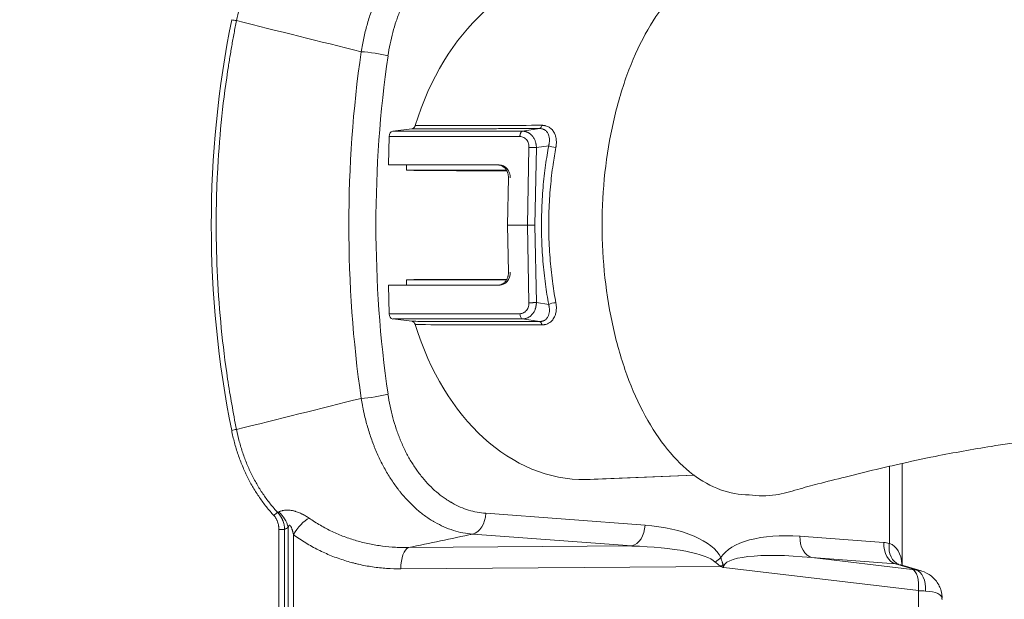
# Model space of a CAD drawing. Header units: millimetres. Extents: x -8 to 594, y 0 to 420.
# Tile 134 of 249: x 201.34 to 212.75, y 314.81 to 321.53. Entities that reach past the tile are written whole.
import ezdxf

# ---------------------------------------------------------------- set-up
doc = ezdxf.new("R2010")
doc.units = ezdxf.units.MM
doc.layers.add('1', color=7, linetype='Continuous', true_color=0xffffff)
doc.styles.add('Calibri', font='txt')
doc.dimstyles.get("Standard").update_dxf_attribs({"dimtxt": 0.18, "dimasz": 0.18, "dimexe": 0.18, "dimexo": 0.0625, "dimgap": 0.09, "dimtad": 0, "dimtih": 1, "dimtoh": 1, "dimdec": 4, "dimzin": 0, "dimdsep": 46, "dimtxsty": 'Standard', "dimcen": 0.09, "dimadec": 0, "dimazin": 0, "dimtfac": 1, "dimtdec": 4, "dimtofl": 0, "dimtmove": 0, "dimatfit": 3, "dimfxl": 0, "dimtolj": 1, "dimtzin": 0, "dimarcsym": 0})

# ---------------------------------------------------------------- blocks, each defined once
blk = doc.blocks.new('_U2')
at = {"layer": '1', "color": 18, "lineweight": 13}
for p, q in [((147.37, 320.701), (147.37, 378.38)), ((281.821, 328.547), (281.821, 378.38)), ((147.37, 376.38), (189.299, 376.38)), ((281.821, 376.38), (239.891, 376.38))]:
    blk.add_line(p, q, dxfattribs=at)
at = {"layer": '1', "color": 18}
for points in [[(147.37, 376.38), (150.87, 377.318), (150.87, 375.442)], [(281.821, 376.38), (278.321, 375.442), (278.321, 377.318)]]:
    blk.add_solid(points, dxfattribs=at)
at = {"layer": '1', "color": 18, "linetype": 'Continuous', "lineweight": 13, "char_height": 3.5, "attachment_point": 7, "line_spacing_factor": 1.399613, "style": 'Calibri'}
for s, insert in [('\\fCalibri|b0|i0;\\W1.0000;2.7', (190.985, 373.383)), ('\\fCalibri|b0|i0;\\W1.0000;LIFT POINT SPAN', (201.135, 373.383))]:
    blk.add_mtext(s, dxfattribs=dict(at, insert=insert))

msp = doc.modelspace()

# ---------------------------------------------------------------- linework, layer by layer
at = {"layer": '1', "color": 155, "linetype": 'Continuous', "lineweight": 18}
for p, q in [((205.617, 319.845), (205.625, 320.174)), ((205.667, 320.236), (205.889, 320.262)), ((205.642, 319.844), (205.617, 319.845)), ((205.617, 319.845), (206.883, 319.845)), ((205.643, 319.844), (206.889, 319.844)), ((205.827, 319.783), (205.827, 319.844)), ((205.827, 319.783), (205.912, 319.779)), ((205.827, 319.783), (206.984, 319.783)), ((207.009, 319.694), (206.999, 319.148)), ((206.999, 319.148), (207.009, 318.602)), ((206.999, 319.148), (207.228, 319.148)), ((207.314, 319.148), (207.228, 319.148)), ((205.642, 318.451), (205.617, 318.45)), ((205.617, 318.45), (206.883, 318.45)), ((205.625, 318.121), (205.617, 318.45)), ((206.892, 318.451), (205.643, 318.451)), ((205.827, 318.513), (205.912, 318.517)), ((205.827, 318.513), (206.985, 318.513)), ((205.827, 318.451), (205.827, 318.513)), ((205.667, 318.06), (205.889, 318.033)), ((211.569, 315.209), (211.569, 316.386)), ((207.955, 316.2), (209.164, 316.25)), ((211.789, 315.144), (211.544, 315.216))]:
    msp.add_line(p, q, dxfattribs=at)
at = {"layer": '1', "color": 155, "linetype": 'Continuous', "lineweight": 13}
for p, q in [((205.625, 320.174), (207.141, 320.174)), ((205.667, 320.236), (207.172, 320.236)), ((207.172, 320.236), (207.369, 320.266)), ((207.246, 320.047), (207.228, 319.148)), ((207.332, 320.045), (207.475, 320.067)), ((207.332, 320.045), (207.314, 319.148)), ((206.889, 319.844), (205.642, 319.844)), ((207.228, 319.148), (207.246, 318.248)), ((207.314, 319.148), (207.332, 318.251)), ((205.642, 318.451), (206.892, 318.451)), ((207.475, 318.229), (207.332, 318.251)), ((207.141, 318.121), (205.625, 318.121)), ((207.172, 318.06), (205.667, 318.06)), ((207.369, 318.03), (207.172, 318.06)), ((211.422, 315.46), (211.422, 316.353)), ((207.906, 316.199), (209.163, 316.251)), ((206.746, 315.809), (208.591, 315.672)), ((204.415, 315.622), (204.348, 315.622)), ((204.348, 310.309), (204.348, 315.622)), ((204.415, 315.622), (204.415, 310.309)), ((204.457, 310.306), (204.457, 315.647)), ((204.517, 315.562), (204.517, 310.306)), ((208.439, 315.431), (206.594, 315.568)), ((210.386, 315.543), (211.356, 315.471)), ((205.851, 315.413), (208.439, 315.431)), ((211.493, 315.225), (210.523, 315.297)), ((210.523, 315.297), (211.687, 315.16)), ((209.479, 315.193), (205.761, 315.167)), ((211.759, 314.914), (209.503, 315.18)), ((211.729, 315.155), (211.493, 315.225)), ((211.759, 310.168), (211.759, 314.914))]:
    msp.add_line(p, q, dxfattribs=at)
at = {"layer": '1', "color": 155, "linetype": 'Continuous', "lineweight": 18}
for centre, major_axis, ratio, start_param, end_param in [((207.89, 319.148), (0, -2.949), 0.722924, 3.13417, 4.310697), ((205.671, 320.172), (0, -0.0635), 0.725707, 3.228859, 4.677482), ((207.527, 320.067), (-0.0624, 0.0117), 0.254331, 0.634877, 2.137583), ((207.527, 318.229), (-0.0624, -0.0117), 0.254332, 4.145603, 5.64831), ((205.671, 318.123), (0, -0.0635), 0.725707, 4.747296, 6.195919), ((207.89, 319.148), (0, -2.949), 0.722924, 5.114081, 6.290608), ((207.89, 319.148), (0, -2.949), 0.722924, 0.007423, 0.03014), ((211.535, 314.697), (0.36, 0.387), 0.691352, 0.330529, 0.485091), ((211.535, 314.697), (0.498, 0.131), 0.336395, 6.194816, 7.103012)]:
    msp.add_ellipse(centre, major_axis=major_axis, ratio=ratio, start_param=start_param, end_param=end_param, dxfattribs=at)
at = {"layer": '1', "color": 155, "linetype": 'Continuous', "lineweight": 13}
for centre, major_axis, ratio, start_param, end_param in [((211.963, 319.148), (0, -10.092), 0.832191, 4.474418, 4.95036), ((203.829, 321.527), (0.049, -0.0099), 0.13724, 4.115302, 5.341852), ((212.255, 319.148), (0, -10.036), 0.707107, 4.511018, 4.91376), ((205.439, 321.107), (0.242, -0.035), 0.14143, 0.795604, 2.191868), ((212.398, 319.148), (0, 9.794), 0.707107, 1.369425, 1.772167), ((205.439, 317.189), (0.242, 0.035), 0.14143, 4.091318, 5.487581), ((203.829, 316.769), (0.049, 0.0099), 0.13724, 0.941333, 2.167883), ((204.319, 315.783), (-0.0367, -0.034), 0.429903, 3.910323, 5.146438), ((204.265, 315.647), (-0.129, 0.214), 0.714573, 4.306735, 5.165707), ((204.629, 315.562), (0.148, 0.202), 0.373025, 0.674149, 1.837842), ((206.573, 315.809), (0.018, 0.244), 0.706138, 3.368414, 4.764677), ((208.418, 315.672), (0.018, 0.244), 0.706138, 3.368414, 4.764677), ((208.391, 315.183), (1.103, 0.012), 0.448705, 0.206432, 1.383997), ((210.552, 315.022), (1.111, -0.197), 0.440194, 1.797396, 2.977228), ((210.563, 315.543), (0.018, 0.249), 0.706138, 1.623085, 3.019348), ((205.873, 315.167), (0.002, -0.25), 0.446189, 3.320471, 4.709235), ((208.218, 315.183), (1.212, 0.01), 0.206189, 0.208342, 1.385907), ((211.533, 315.471), (0.018, 0.249), 0.706138, 1.623085, 3.019348), ((211.309, 314.712), (0.037, 0.76), 0.711953, 6.142656, 6.265469), ((211.599, 315.46), (0.061, 0.243), 0.696287, 1.743329, 3.116788), ((211.069, 314.836), (0.391, 0.606), 0.515171, 5.675725, 6.394437), ((209.297, 315.296), (0.221, 0.106), 0.396979, 5.021031, 5.403696), ((210.728, 315.022), (1.226, -0.17), 0.201105, 1.766705, 3.188631), ((209.369, 315.193), (0.161, 0.185), 0.351678, 5.010126, 5.137329), ((211.486, 314.712), (0.009, -0.514), 0.648596, 2.971451, 3.094264), ((211.575, 315.197), (0.25, -0.041), 0.085536, 5.188854, 5.388927), ((211.647, 314.914), (0.029, 0.248), 0.443725, 4.764762, 6.186688), ((211.689, 314.909), (0.023, 0.249), 0.613496, 4.769632, 6.17363), ((211.535, 314.951), (0.5, -0.041), 0.043611, 5.178439, 5.378511)]:
    msp.add_ellipse(centre, major_axis=major_axis, ratio=ratio, start_param=start_param, end_param=end_param, dxfattribs=at)
for points, knots in [([(205.302, 321.155), (205.31, 321.208), (205.32, 321.261), (205.343, 321.364), (205.368, 321.466), (205.399, 321.565), (205.433, 321.662), (205.451, 321.71), (205.474, 321.763), (205.476, 321.769), (205.481, 321.78), (205.489, 321.798), (205.507, 321.838), (205.523, 321.872), (205.556, 321.938), (205.603, 322.023), (205.654, 322.103), (205.708, 322.18), (205.736, 322.217), (205.768, 322.257), (205.772, 322.261), (205.779, 322.27), (205.783, 322.274), (205.794, 322.287), (205.816, 322.313), (205.839, 322.337), (205.886, 322.385), (205.917, 322.415), (205.982, 322.471), (206.015, 322.497), (206.082, 322.545), (206.117, 322.567), (206.161, 322.593), (206.17, 322.598), (206.183, 322.605), (206.188, 322.607), (206.197, 322.612), (206.219, 322.623), (206.241, 322.634), (206.296, 322.658), (206.369, 322.686), (206.443, 322.705), (206.49, 322.714), (206.499, 322.716), (206.518, 322.719), (206.528, 322.721), (206.556, 322.725), (206.575, 322.727), (206.594, 322.728)], [0, 0, 0, 0, 0.0625, 0.0625, 0.125, 0.1875, 0.1875, 0.25, 0.25, 0.257813, 0.257813, 0.265625, 0.28125, 0.3125, 0.3125, 0.375, 0.4375, 0.4375, 0.5, 0.5, 0.507813, 0.507813, 0.515625, 0.515625, 0.53125, 0.5625, 0.5625, 0.625, 0.625, 0.6875, 0.6875, 0.75, 0.75, 0.765625, 0.765625, 0.773438, 0.773438, 0.78125, 0.8125, 0.8125, 0.875, 0.9375, 0.9375, 0.953125, 0.953125, 0.96875, 0.96875, 1, 1, 1, 1]), ([(204.335, 322.478), (204.306, 322.446), (204.249, 322.38), (204.197, 322.31), (204.147, 322.237), (204.123, 322.2), (204.089, 322.142), (204.078, 322.122), (204.064, 322.097), (204.061, 322.092), (204.056, 322.082), (204.048, 322.067), (204.035, 322.041), (204.023, 322.016), (204.015, 322), (204.011, 321.99), (204.008, 321.985), (203.996, 321.958), (203.987, 321.937), (203.961, 321.874), (203.944, 321.83), (203.915, 321.743), (203.901, 321.698), (203.877, 321.608), (203.866, 321.562), (203.857, 321.516)], [0, 0, 0, 0, 0.125, 0.25, 0.25, 0.375, 0.375, 0.4375, 0.4375, 0.453125, 0.453125, 0.46875, 0.5, 0.53125, 0.546875, 0.546875, 0.5625, 0.5625, 0.625, 0.625, 0.75, 0.75, 0.875, 0.875, 1, 1, 1, 1]), ([(206.746, 322.487), (206.712, 322.485), (206.679, 322.48), (206.612, 322.468), (206.579, 322.459), (206.514, 322.439), (206.481, 322.427), (206.433, 322.406), (206.417, 322.399), (206.397, 322.389), (206.393, 322.387), (206.385, 322.383), (206.381, 322.381), (206.369, 322.374), (206.361, 322.37), (206.322, 322.348), (206.292, 322.329), (206.232, 322.286), (206.203, 322.264), (206.145, 322.215), (206.118, 322.188), (206.077, 322.147), (206.063, 322.132), (206.044, 322.11), (206.037, 322.102), (206.027, 322.091), (206.024, 322.087), (206.018, 322.079), (205.989, 322.045), (205.961, 322.008), (205.914, 321.941), (205.869, 321.87), (205.829, 321.795), (205.8, 321.737), (205.791, 321.717), (205.777, 321.687), (205.77, 321.672), (205.764, 321.657), (205.759, 321.647), (205.757, 321.641), (205.738, 321.595), (205.722, 321.553), (205.693, 321.467), (205.667, 321.381), (205.646, 321.291), (205.627, 321.2), (205.619, 321.154), (205.612, 321.107)], [0, 0, 0, 0, 0.0625, 0.0625, 0.125, 0.125, 0.1875, 0.1875, 0.21875, 0.21875, 0.226563, 0.226563, 0.234375, 0.234375, 0.25, 0.25, 0.3125, 0.3125, 0.375, 0.375, 0.4375, 0.4375, 0.46875, 0.46875, 0.484375, 0.484375, 0.492188, 0.492188, 0.5, 0.5625, 0.5625, 0.625, 0.6875, 0.6875, 0.71875, 0.71875, 0.734375, 0.742188, 0.742188, 0.75, 0.75, 0.8125, 0.8125, 0.875, 0.9375, 0.9375, 1, 1, 1, 1]), ([(203.857, 321.516), (203.847, 321.467), (203.838, 321.418), (203.819, 321.321), (203.802, 321.223), (203.785, 321.125), (203.773, 321.052), (203.765, 321.003), (203.758, 320.953), (203.724, 320.732), (203.675, 320.338), (203.646, 319.94), (203.631, 319.641), (203.627, 319.541), (203.625, 319.429), (203.624, 319.417), (203.624, 319.392), (203.623, 319.354), (203.622, 319.267), (203.621, 319.192), (203.621, 318.943), (203.627, 318.744), (203.646, 318.348), (203.676, 317.953), (203.725, 317.56), (203.784, 317.169), (203.818, 316.974), (203.857, 316.78)], [0, 0, 0, 0, 0.03125, 0.03125, 0.0625, 0.09375, 0.09375, 0.109375, 0.125, 0.125, 0.25, 0.375, 0.375, 0.4375, 0.4375, 0.445312, 0.445312, 0.453125, 0.46875, 0.5, 0.5, 0.625, 0.625, 0.75, 0.875, 0.875, 1, 1, 1, 1]), ([(207.396, 320.304), (207.234, 320.303), (206.905, 320.303), (206.416, 320.302), (206.089, 320.301), (205.928, 320.301)], [0, 0, 0, 0, 0.331528, 0.671633, 1, 1, 1, 1]), ([(207.396, 320.304), (207.395, 320.298), (207.393, 320.293), (207.39, 320.284), (207.387, 320.28), (207.382, 320.273), (207.38, 320.271), (207.374, 320.267), (207.372, 320.266), (207.369, 320.266)], [0, 0, 0, 0, 0.25, 0.25, 0.5, 0.5, 0.75, 0.75, 1, 1, 1, 1]), ([(207.558, 320.047), (207.558, 320.05), (207.559, 320.054), (207.56, 320.061), (207.561, 320.068), (207.562, 320.074), (207.562, 320.079), (207.563, 320.09), (207.564, 320.105), (207.563, 320.137), (207.557, 320.174), (207.54, 320.217), (207.516, 320.253), (207.487, 320.278), (207.462, 320.291), (207.444, 320.297), (207.43, 320.3), (207.419, 320.302), (207.408, 320.303), (207.4, 320.304), (207.396, 320.304)], [0, 0, 0, 0, 0.019171, 0.037053, 0.053646, 0.068953, 0.082972, 0.095703, 0.149562, 0.205338, 0.344744, 0.45677, 0.604426, 0.734159, 0.802851, 0.868658, 0.901291, 0.934068, 0.966978, 1, 1, 1, 1]), ([(207.172, 320.236), (207.174, 320.236), (207.178, 320.235), (207.184, 320.235), (207.19, 320.234), (207.196, 320.233), (207.202, 320.232), (207.208, 320.231), (207.213, 320.229), (207.219, 320.227), (207.225, 320.225), (207.23, 320.222), (207.236, 320.22), (207.241, 320.217), (207.247, 320.213), (207.252, 320.21), (207.257, 320.206), (207.262, 320.202), (207.267, 320.198), (207.271, 320.194), (207.276, 320.19), (207.28, 320.185), (207.287, 320.177), (207.295, 320.167), (207.305, 320.152), (207.313, 320.136), (207.319, 320.121), (207.323, 320.107), (207.326, 320.096), (207.329, 320.084), (207.33, 320.071), (207.332, 320.058), (207.332, 320.049), (207.332, 320.045)], [0, 0, 0, 0, 0.023792, 0.047578, 0.071358, 0.095133, 0.118902, 0.142667, 0.166427, 0.190182, 0.213933, 0.237681, 0.261424, 0.285164, 0.308901, 0.332635, 0.356366, 0.380094, 0.403821, 0.427545, 0.451268, 0.474989, 0.498709, 0.559219, 0.621092, 0.684331, 0.748939, 0.787487, 0.827352, 0.868536, 0.911038, 0.954859, 1, 1, 1, 1]), ([(207.475, 320.067), (207.476, 320.07), (207.477, 320.076), (207.479, 320.086), (207.481, 320.098), (207.483, 320.112), (207.484, 320.136), (207.482, 320.164), (207.473, 320.198), (207.457, 320.226), (207.438, 320.245), (207.421, 320.254), (207.409, 320.259), (207.397, 320.263), (207.383, 320.265), (207.374, 320.265), (207.369, 320.266)], [0, 0, 0, 0, 0.033034, 0.066082, 0.099144, 0.157433, 0.212507, 0.352635, 0.469395, 0.613994, 0.743841, 0.796093, 0.84765, 0.898694, 0.949413, 1, 1, 1, 1]), ([(207.332, 320.045), (207.327, 320.045), (207.321, 320.046), (207.308, 320.046), (207.3, 320.046), (207.285, 320.047), (207.277, 320.047), (207.261, 320.047), (207.253, 320.047), (207.246, 320.047)], [0, 0, 0, 0, 0.25, 0.25, 0.5, 0.5, 0.75, 0.75, 1, 1, 1, 1]), ([(207.558, 318.249), (207.544, 318.32), (207.518, 318.481), (207.49, 318.738), (207.474, 319.021), (207.475, 319.308), (207.492, 319.586), (207.521, 319.832), (207.546, 319.982), (207.558, 320.047)], [0, 0, 0, 0, 0.124065, 0.27286, 0.429897, 0.588935, 0.743694, 0.887948, 1, 1, 1, 1]), ([(207.332, 318.251), (207.332, 318.248), (207.332, 318.244), (207.332, 318.237), (207.331, 318.231), (207.33, 318.224), (207.329, 318.218), (207.328, 318.212), (207.327, 318.206), (207.326, 318.2), (207.325, 318.194), (207.323, 318.188), (207.321, 318.183), (207.318, 318.173), (207.313, 318.16), (207.305, 318.144), (207.295, 318.129), (207.286, 318.117), (207.277, 318.106), (207.268, 318.098), (207.258, 318.09), (207.249, 318.083), (207.238, 318.077), (207.228, 318.072), (207.217, 318.068), (207.206, 318.064), (207.195, 318.062), (207.184, 318.06), (207.176, 318.06), (207.172, 318.06)], [0, 0, 0, 0, 0.022738, 0.045147, 0.067226, 0.088975, 0.110394, 0.131484, 0.152245, 0.172676, 0.192777, 0.212549, 0.231992, 0.251106, 0.31571, 0.37895, 0.440827, 0.501346, 0.546625, 0.591908, 0.6372, 0.6825, 0.727811, 0.773134, 0.818472, 0.863826, 0.909197, 0.954588, 1, 1, 1, 1]), ([(207.369, 318.03), (207.372, 318.03), (207.377, 318.03), (207.385, 318.031), (207.392, 318.032), (207.399, 318.034), (207.406, 318.036), (207.413, 318.038), (207.42, 318.041), (207.426, 318.044), (207.439, 318.052), (207.457, 318.069), (207.473, 318.098), (207.482, 318.131), (207.484, 318.159), (207.483, 318.183), (207.481, 318.199), (207.478, 318.214), (207.476, 318.224), (207.475, 318.229)], [0, 0, 0, 0, 0.028104, 0.056224, 0.084391, 0.112639, 0.141, 0.169508, 0.198193, 0.227087, 0.256221, 0.386051, 0.530649, 0.647392, 0.787518, 0.838515, 0.900872, 0.95043, 1, 1, 1, 1]), ([(207.396, 317.992), (207.398, 317.992), (207.403, 317.992), (207.409, 317.992), (207.416, 317.993), (207.422, 317.994), (207.428, 317.995), (207.435, 317.996), (207.446, 317.999), (207.462, 318.005), (207.487, 318.018), (207.516, 318.042), (207.54, 318.079), (207.557, 318.122), (207.563, 318.159), (207.564, 318.19), (207.563, 318.208), (207.562, 318.222), (207.56, 318.235), (207.559, 318.244), (207.558, 318.249)], [0, 0, 0, 0, 0.018882, 0.037732, 0.056545, 0.075316, 0.094042, 0.112721, 0.131354, 0.197155, 0.265852, 0.395579, 0.54324, 0.655258, 0.79467, 0.850448, 0.904304, 0.931059, 0.962957, 1, 1, 1, 1]), ([(207.172, 318.06), (207.168, 318.061), (207.164, 318.063), (207.157, 318.07), (207.153, 318.074), (207.148, 318.085), (207.146, 318.092), (207.142, 318.106), (207.142, 318.114), (207.141, 318.121)], [0, 0, 0, 0, 0.25, 0.25, 0.5, 0.5, 0.75, 0.75, 1, 1, 1, 1]), ([(205.928, 317.995), (206.089, 317.994), (206.416, 317.994), (206.905, 317.993), (207.234, 317.992), (207.396, 317.992)], [0, 0, 0, 0, 0.328367, 0.668472, 1, 1, 1, 1]), ([(206.594, 315.568), (206.556, 315.571), (206.518, 315.576), (206.444, 315.59), (206.37, 315.609), (206.297, 315.637), (206.225, 315.669), (206.19, 315.687), (206.15, 315.709), (206.146, 315.712), (206.137, 315.717), (206.123, 315.725), (206.093, 315.744), (206.067, 315.761), (206.016, 315.797), (205.95, 315.849), (205.887, 315.909), (205.826, 315.972), (205.796, 316.006), (205.763, 316.045), (205.759, 316.05), (205.752, 316.059), (205.749, 316.063), (205.738, 316.077), (205.716, 316.105), (205.696, 316.133), (205.656, 316.191), (205.63, 316.23), (205.581, 316.313), (205.557, 316.356), (205.513, 316.444), (205.492, 316.489), (205.467, 316.547), (205.463, 316.559), (205.455, 316.577), (205.453, 316.583), (205.448, 316.595), (205.437, 316.625), (205.426, 316.655), (205.4, 316.728), (205.369, 316.828), (205.343, 316.93), (205.329, 316.995), (205.326, 317.008), (205.321, 317.035), (205.318, 317.048), (205.311, 317.087), (205.306, 317.114), (205.302, 317.141)], [0, 0, 0, 0, 0.0625, 0.0625, 0.125, 0.1875, 0.1875, 0.25, 0.25, 0.257812, 0.257812, 0.265625, 0.28125, 0.3125, 0.3125, 0.375, 0.4375, 0.4375, 0.5, 0.5, 0.507812, 0.507812, 0.515625, 0.515625, 0.53125, 0.5625, 0.5625, 0.625, 0.625, 0.6875, 0.6875, 0.75, 0.75, 0.765625, 0.765625, 0.773437, 0.773437, 0.78125, 0.8125, 0.8125, 0.875, 0.9375, 0.9375, 0.953125, 0.953125, 0.96875, 0.96875, 1, 1, 1, 1]), ([(205.612, 317.189), (205.619, 317.142), (205.627, 317.096), (205.646, 317.005), (205.657, 316.96), (205.68, 316.871), (205.694, 316.828), (205.715, 316.763), (205.723, 316.742), (205.733, 316.716), (205.735, 316.71), (205.739, 316.7), (205.741, 316.695), (205.747, 316.679), (205.751, 316.669), (205.773, 316.617), (205.791, 316.577), (205.829, 316.5), (205.849, 316.462), (205.892, 316.39), (205.915, 316.355), (205.95, 316.304), (205.962, 316.287), (205.98, 316.263), (205.987, 316.255), (205.996, 316.243), (205.999, 316.239), (206.006, 316.231), (206.009, 316.227), (206.038, 316.192), (206.064, 316.162), (206.118, 316.107), (206.174, 316.055), (206.232, 316.009), (206.277, 315.977), (206.292, 315.967), (206.316, 315.953), (206.327, 315.945), (206.339, 315.939), (206.347, 315.934), (206.351, 315.932), (206.386, 315.912), (206.418, 315.896), (206.482, 315.868), (206.514, 315.856), (206.579, 315.836), (206.612, 315.828), (206.679, 315.815), (206.712, 315.811), (206.746, 315.809)], [0, 0, 0, 0, 0.0625, 0.0625, 0.125, 0.125, 0.1875, 0.1875, 0.21875, 0.21875, 0.226563, 0.226563, 0.234375, 0.234375, 0.25, 0.25, 0.3125, 0.3125, 0.375, 0.375, 0.4375, 0.4375, 0.46875, 0.46875, 0.484375, 0.484375, 0.492188, 0.492188, 0.5, 0.5, 0.5625, 0.5625, 0.625, 0.6875, 0.6875, 0.71875, 0.71875, 0.734375, 0.742187, 0.742187, 0.75, 0.75, 0.8125, 0.8125, 0.875, 0.875, 0.9375, 0.9375, 1, 1, 1, 1]), ([(204.29, 315.783), (204.26, 315.815), (204.231, 315.849), (204.176, 315.919), (204.122, 315.991), (204.074, 316.067), (204.027, 316.146), (204.005, 316.187), (203.979, 316.239), (203.971, 316.255), (203.964, 316.271), (203.959, 316.282), (203.956, 316.287), (203.944, 316.314), (203.935, 316.336), (203.908, 316.401), (203.891, 316.445), (203.86, 316.535), (203.846, 316.581), (203.821, 316.674), (203.81, 316.721), (203.801, 316.769)], [0, 0, 0, 0, 0.125, 0.125, 0.25, 0.375, 0.375, 0.5, 0.5, 0.53125, 0.546875, 0.546875, 0.5625, 0.5625, 0.625, 0.625, 0.75, 0.75, 0.875, 0.875, 1, 1, 1, 1]), ([(203.857, 316.78), (203.866, 316.734), (203.877, 316.688), (203.901, 316.597), (203.915, 316.553), (203.944, 316.465), (203.961, 316.422), (203.987, 316.358), (203.996, 316.337), (204.008, 316.311), (204.011, 316.306), (204.015, 316.295), (204.023, 316.28), (204.035, 316.254), (204.048, 316.229), (204.056, 316.214), (204.061, 316.204), (204.064, 316.199), (204.078, 316.174), (204.089, 316.154), (204.123, 316.096), (204.147, 316.058), (204.197, 315.986), (204.249, 315.915), (204.306, 315.85), (204.335, 315.818)], [0, 0, 0, 0, 0.125, 0.125, 0.25, 0.25, 0.375, 0.375, 0.4375, 0.4375, 0.453125, 0.453125, 0.46875, 0.5, 0.53125, 0.546875, 0.546875, 0.5625, 0.5625, 0.625, 0.625, 0.75, 0.75, 0.875, 1, 1, 1, 1]), ([(204.347, 315.824), (204.352, 315.827), (204.357, 315.83), (204.369, 315.835), (204.375, 315.837), (204.385, 315.839), (204.39, 315.841), (204.395, 315.842), (204.398, 315.843), (204.4, 315.843), (204.408, 315.845), (204.422, 315.846), (204.437, 315.847), (204.449, 315.847), (204.454, 315.847), (204.46, 315.847), (204.464, 315.846), (204.466, 315.846), (204.476, 315.845), (204.484, 315.844), (204.5, 315.842), (204.508, 315.84), (204.52, 315.837), (204.524, 315.836), (204.53, 315.835), (204.532, 315.834), (204.537, 315.833), (204.539, 315.832), (204.549, 315.829), (204.557, 315.826), (204.573, 315.821), (204.581, 315.818), (204.596, 315.811), (204.604, 315.807), (204.614, 315.803), (204.616, 315.802), (204.619, 315.8), (204.625, 315.797), (204.631, 315.794), (204.642, 315.788), (204.649, 315.784), (204.663, 315.776), (204.677, 315.767), (204.691, 315.758), (204.698, 315.754)], [0, 0, 0, 0, 0.0625, 0.0625, 0.125, 0.125, 0.15625, 0.171875, 0.171875, 0.1875, 0.1875, 0.25, 0.3125, 0.3125, 0.34375, 0.359375, 0.359375, 0.375, 0.375, 0.4375, 0.4375, 0.5, 0.5, 0.53125, 0.53125, 0.546875, 0.546875, 0.5625, 0.5625, 0.625, 0.625, 0.6875, 0.6875, 0.75, 0.75, 0.765625, 0.765625, 0.78125, 0.8125, 0.8125, 0.875, 0.875, 0.9375, 1, 1, 1, 1]), ([(204.348, 315.622), (204.348, 315.63), (204.347, 315.637), (204.347, 315.649), (204.346, 315.654), (204.345, 315.66), (204.345, 315.664), (204.344, 315.665), (204.343, 315.675), (204.34, 315.689), (204.336, 315.703), (204.332, 315.714), (204.331, 315.717), (204.329, 315.722), (204.328, 315.724), (204.326, 315.727), (204.326, 315.729), (204.322, 315.737), (204.315, 315.75), (204.308, 315.761), (204.299, 315.772), (204.295, 315.778), (204.29, 315.783)], [0, 0, 0, 0, 0.125, 0.125, 0.1875, 0.21875, 0.21875, 0.25, 0.25, 0.375, 0.5, 0.5, 0.5625, 0.5625, 0.59375, 0.59375, 0.625, 0.625, 0.75, 0.875, 0.875, 1, 1, 1, 1]), ([(204.335, 315.818), (204.341, 315.812), (204.347, 315.805), (204.358, 315.792), (204.368, 315.778), (204.376, 315.762), (204.382, 315.752), (204.383, 315.75), (204.385, 315.746), (204.387, 315.74), (204.39, 315.734), (204.395, 315.721), (204.401, 315.704), (204.406, 315.687), (204.408, 315.675), (204.409, 315.673), (204.41, 315.668), (204.411, 315.662), (204.412, 315.655), (204.414, 315.641), (204.414, 315.632), (204.415, 315.622)], [0, 0, 0, 0, 0.125, 0.125, 0.25, 0.375, 0.375, 0.40625, 0.40625, 0.4375, 0.5, 0.5, 0.625, 0.75, 0.75, 0.78125, 0.78125, 0.8125, 0.875, 0.875, 1, 1, 1, 1]), ([(204.698, 315.754), (204.74, 315.724), (204.784, 315.696), (204.873, 315.644), (204.918, 315.621), (205.01, 315.577), (205.057, 315.557), (205.152, 315.522), (205.2, 315.506), (205.273, 315.484), (205.298, 315.478), (205.347, 315.465), (205.372, 315.46), (205.447, 315.444), (205.497, 315.436), (205.598, 315.423), (205.648, 315.418), (205.711, 315.415), (205.724, 315.414), (205.75, 315.413), (205.762, 315.413), (205.8, 315.412), (205.826, 315.412), (205.851, 315.413)], [0, 0, 0, 0, 0.125, 0.125, 0.25, 0.25, 0.375, 0.375, 0.5, 0.5, 0.5625, 0.5625, 0.625, 0.625, 0.75, 0.75, 0.875, 0.875, 0.90625, 0.90625, 0.9375, 0.9375, 1, 1, 1, 1]), ([(204.517, 315.562), (204.516, 315.568), (204.515, 315.574), (204.511, 315.586), (204.51, 315.593), (204.507, 315.602), (204.506, 315.605), (204.505, 315.611), (204.504, 315.614), (204.502, 315.62), (204.501, 315.623), (204.499, 315.629), (204.498, 315.632), (204.495, 315.638), (204.494, 315.641), (204.492, 315.647), (204.49, 315.65), (204.488, 315.654), (204.487, 315.656), (204.486, 315.658), (204.485, 315.66), (204.483, 315.662), (204.482, 315.664), (204.481, 315.666), (204.48, 315.666), (204.479, 315.667), (204.479, 315.668), (204.477, 315.669), (204.477, 315.669), (204.476, 315.67), (204.475, 315.67), (204.475, 315.67), (204.474, 315.67), (204.474, 315.671), (204.473, 315.671), (204.472, 315.671), (204.472, 315.671), (204.471, 315.671), (204.47, 315.671), (204.47, 315.67), (204.469, 315.67), (204.469, 315.67), (204.468, 315.67), (204.468, 315.669), (204.467, 315.669), (204.467, 315.668), (204.466, 315.667), (204.465, 315.667), (204.464, 315.666), (204.464, 315.665), (204.463, 315.663), (204.462, 315.662), (204.461, 315.659), (204.46, 315.658), (204.459, 315.653), (204.458, 315.65), (204.457, 315.647)], [0, 0, 0, 0, 0.125, 0.125, 0.25, 0.25, 0.3125, 0.3125, 0.375, 0.375, 0.4375, 0.4375, 0.5, 0.5, 0.5625, 0.5625, 0.625, 0.625, 0.65625, 0.65625, 0.6875, 0.6875, 0.71875, 0.71875, 0.734375, 0.734375, 0.75, 0.75, 0.765625, 0.765625, 0.773438, 0.773438, 0.78125, 0.78125, 0.789063, 0.789063, 0.796875, 0.804688, 0.804688, 0.8125, 0.8125, 0.820313, 0.820313, 0.828125, 0.828125, 0.84375, 0.84375, 0.859375, 0.859375, 0.875, 0.875, 0.90625, 0.90625, 0.9375, 0.9375, 1, 1, 1, 1]), ([(205.761, 315.167), (205.706, 315.166), (205.652, 315.168), (205.542, 315.175), (205.488, 315.181), (205.379, 315.197), (205.325, 315.207), (205.258, 315.222), (205.238, 315.227), (205.218, 315.232), (205.205, 315.236), (205.198, 315.237), (205.164, 315.246), (205.138, 315.254), (205.059, 315.279), (205.007, 315.297), (204.904, 315.339), (204.854, 315.361), (204.755, 315.411), (204.706, 315.438), (204.611, 315.496), (204.563, 315.528), (204.517, 315.562)], [0, 0, 0, 0, 0.125, 0.125, 0.25, 0.25, 0.375, 0.375, 0.40625, 0.421875, 0.421875, 0.4375, 0.4375, 0.5, 0.5, 0.625, 0.625, 0.75, 0.75, 0.875, 0.875, 1, 1, 1, 1]), ([(209.47, 315.296), (209.472, 315.29), (209.473, 315.283), (209.477, 315.27), (209.48, 315.263), (209.483, 315.254), (209.484, 315.25), (209.486, 315.244), (209.487, 315.241), (209.49, 315.234), (209.491, 315.231), (209.492, 315.226), (209.493, 315.224), (209.494, 315.221), (209.494, 315.219), (209.495, 315.217)], [0, 0, 0, 0, 0.25, 0.25, 0.5, 0.5, 0.625, 0.625, 0.75, 0.75, 0.875, 0.875, 0.9375, 0.9375, 1, 1, 1, 1]), ([(209.479, 315.193), (209.472, 315.196), (209.465, 315.2), (209.451, 315.207), (209.445, 315.211), (209.432, 315.22), (209.426, 315.225), (209.415, 315.235), (209.409, 315.24), (209.404, 315.245)], [0, 0, 0, 0, 0.25, 0.25, 0.5, 0.5, 0.75, 0.75, 1, 1, 1, 1]), ([(209.503, 315.18), (209.502, 315.18), (209.502, 315.18), (209.501, 315.18), (209.501, 315.181), (209.5, 315.181), (209.5, 315.181), (209.498, 315.181), (209.497, 315.182), (209.495, 315.182), (209.494, 315.183), (209.492, 315.184), (209.491, 315.184), (209.489, 315.185), (209.488, 315.186), (209.486, 315.187), (209.485, 315.188), (209.482, 315.19), (209.48, 315.191), (209.479, 315.193)], [0, 0, 0, 0, 0.03125, 0.03125, 0.0625, 0.0625, 0.125, 0.125, 0.25, 0.25, 0.375, 0.375, 0.5, 0.5, 0.625, 0.625, 0.75, 0.75, 1, 1, 1, 1]), ([(209.495, 315.217), (209.496, 315.214), (209.497, 315.211), (209.498, 315.207), (209.498, 315.205), (209.499, 315.202), (209.5, 315.201), (209.5, 315.198), (209.501, 315.196), (209.501, 315.193), (209.501, 315.191), (209.502, 315.188), (209.502, 315.187), (209.502, 315.184), (209.502, 315.183), (209.502, 315.182), (209.502, 315.182), (209.502, 315.181), (209.502, 315.181), (209.503, 315.18)], [0, 0, 0, 0, 0.25, 0.25, 0.375, 0.375, 0.5, 0.5, 0.625, 0.625, 0.75, 0.75, 0.875, 0.875, 0.9375, 0.9375, 0.96875, 0.96875, 1, 1, 1, 1])]:
    msp.add_open_spline(points, degree=3, knots=knots, dxfattribs=at)
at = {"layer": '1', "color": 155, "linetype": 'Continuous', "lineweight": 18}
for points, knots in [([(209.796, 316.023), (209.685, 316.023), (209.462, 316.063), (209.141, 316.242), (208.845, 316.533), (208.585, 316.924), (208.372, 317.4), (208.214, 317.944), (208.116, 318.534), (208.083, 319.148), (208.116, 319.761), (208.214, 320.351), (208.372, 320.895), (208.585, 321.372), (208.845, 321.763), (209.141, 322.054), (209.462, 322.233), (209.685, 322.273), (209.796, 322.273)], [0, 0, 0, 0, 0.0625, 0.125, 0.1875, 0.25, 0.3125, 0.375, 0.4375, 0.5, 0.5625, 0.625, 0.6875, 0.75, 0.8125, 0.875, 0.9375, 1, 1, 1, 1]), ([(205.889, 320.262), (205.891, 320.263), (205.895, 320.263), (205.899, 320.265), (205.902, 320.267), (205.903, 320.267), (205.905, 320.268), (205.905, 320.268), (205.906, 320.269), (205.907, 320.269), (205.909, 320.271), (205.911, 320.272), (205.914, 320.276), (205.916, 320.278), (205.918, 320.28), (205.918, 320.281), (205.919, 320.282), (205.92, 320.283), (205.921, 320.285), (205.923, 320.288), (205.924, 320.291), (205.926, 320.294), (205.926, 320.296), (205.927, 320.298), (205.927, 320.3), (205.928, 320.301)], [0, 0, 0, 0, 0.125, 0.25, 0.25, 0.3125, 0.3125, 0.34375, 0.34375, 0.375, 0.375, 0.5, 0.5, 0.625, 0.625, 0.65625, 0.65625, 0.6875, 0.75, 0.75, 0.875, 0.875, 0.9375, 0.9375, 1, 1, 1, 1]), ([(206.883, 319.845), (206.887, 319.845), (206.891, 319.845), (206.9, 319.844), (206.908, 319.843), (206.916, 319.84), (206.921, 319.838), (206.922, 319.838), (206.924, 319.837), (206.925, 319.837), (206.928, 319.836), (206.93, 319.835), (206.936, 319.832), (206.943, 319.828), (206.95, 319.823), (206.956, 319.819), (206.958, 319.816), (206.961, 319.814), (206.962, 319.813), (206.963, 319.812), (206.967, 319.808), (206.97, 319.805), (206.976, 319.798), (206.981, 319.79), (206.986, 319.782), (206.989, 319.777), (206.99, 319.776), (206.991, 319.774), (206.991, 319.773), (206.993, 319.77), (206.994, 319.768), (206.997, 319.761), (207, 319.752), (207.003, 319.743), (207.004, 319.736), (207.005, 319.733), (207.006, 319.73), (207.006, 319.727), (207.007, 319.72), (207.008, 319.714), (207.009, 319.704), (207.009, 319.699), (207.009, 319.694)], [0, 0, 0, 0, 0.0625, 0.0625, 0.125, 0.1875, 0.1875, 0.203125, 0.203125, 0.21875, 0.21875, 0.25, 0.25, 0.3125, 0.375, 0.375, 0.40625, 0.421875, 0.421875, 0.4375, 0.4375, 0.5, 0.5, 0.5625, 0.625, 0.625, 0.640625, 0.640625, 0.65625, 0.65625, 0.6875, 0.6875, 0.75, 0.8125, 0.8125, 0.84375, 0.84375, 0.859375, 0.875, 0.9375, 0.9375, 1, 1, 1, 1]), ([(206.901, 319.844), (206.901, 319.844), (206.935, 319.844), (207.001, 319.812), (207.029, 319.733), (207.029, 319.694), (207.029, 319.694)], [0, 0, 0, 0, 0.000046, 0.499992, 0.999938, 1, 1, 1, 1]), ([(205.912, 319.779), (206.044, 319.779), (206.308, 319.778), (206.667, 319.778), (206.893, 319.777), (206.988, 319.777)], [0, 0, 0, 0, 0.367107, 0.734214, 1, 1, 1, 1]), ([(207.009, 318.602), (207.009, 318.597), (207.009, 318.592), (207.008, 318.582), (207.007, 318.572), (207.005, 318.563), (207.004, 318.557), (207.003, 318.555), (207.003, 318.553), (207.002, 318.552), (207.001, 318.548), (207.001, 318.546), (206.998, 318.539), (206.995, 318.53), (206.991, 318.522), (206.987, 318.516), (206.986, 318.513), (206.984, 318.51), (206.983, 318.508), (206.982, 318.507), (206.979, 318.502), (206.976, 318.498), (206.97, 318.491), (206.964, 318.485), (206.957, 318.479), (206.953, 318.475), (206.952, 318.475), (206.95, 318.473), (206.95, 318.473), (206.947, 318.471), (206.945, 318.469), (206.94, 318.466), (206.932, 318.462), (206.924, 318.458), (206.918, 318.456), (206.916, 318.456), (206.913, 318.455), (206.912, 318.454), (206.91, 318.454), (206.909, 318.453), (206.904, 318.452), (206.9, 318.451), (206.891, 318.45), (206.887, 318.45), (206.883, 318.45)], [0, 0, 0, 0, 0.0625, 0.0625, 0.125, 0.1875, 0.1875, 0.203125, 0.203125, 0.21875, 0.21875, 0.25, 0.25, 0.3125, 0.375, 0.375, 0.40625, 0.421875, 0.421875, 0.4375, 0.4375, 0.5, 0.5, 0.5625, 0.625, 0.625, 0.640625, 0.640625, 0.65625, 0.65625, 0.6875, 0.6875, 0.75, 0.8125, 0.8125, 0.84375, 0.84375, 0.859375, 0.859375, 0.875, 0.875, 0.9375, 0.9375, 1, 1, 1, 1]), ([(207.029, 318.602), (207.029, 318.602), (207.029, 318.562), (207.001, 318.484), (206.935, 318.451), (206.901, 318.451), (206.901, 318.451)], [0, 0, 0, 0, 0.000072, 0.500016, 0.999961, 1, 1, 1, 1]), ([(206.987, 318.519), (206.893, 318.518), (206.667, 318.518), (206.308, 318.518), (206.044, 318.517), (205.912, 318.517)], [0, 0, 0, 0, 0.265153, 0.632577, 1, 1, 1, 1]), ([(205.928, 317.995), (205.927, 317.997), (205.926, 318), (205.924, 318.005), (205.923, 318.007), (205.921, 318.011), (205.92, 318.012), (205.919, 318.014), (205.918, 318.015), (205.916, 318.018), (205.914, 318.02), (205.912, 318.022), (205.91, 318.024), (205.909, 318.025), (205.908, 318.025), (205.907, 318.026), (205.905, 318.027), (205.903, 318.029), (205.899, 318.031), (205.897, 318.031), (205.894, 318.032), (205.893, 318.033), (205.891, 318.033), (205.89, 318.033), (205.889, 318.033)], [0, 0, 0, 0, 0.125, 0.125, 0.25, 0.25, 0.3125, 0.3125, 0.375, 0.375, 0.5, 0.5, 0.5625, 0.59375, 0.59375, 0.625, 0.625, 0.75, 0.75, 0.875, 0.875, 0.9375, 0.9375, 1, 1, 1, 1]), ([(209.796, 316.023), (209.899, 316.009), (210.086, 316.005), (210.355, 316.085), (210.621, 316.158), (210.925, 316.233), (211.235, 316.31), (211.582, 316.391), (212.022, 316.485), (212.672, 316.602), (213.176, 316.668), (213.465, 316.698)], [0, 0, 0, 0, 0.085095, 0.153665, 0.217685, 0.303454, 0.400726, 0.468017, 0.589948, 0.766499, 1, 1, 1, 1]), ([(212.032, 314.815), (212.034, 314.852), (212.025, 314.929), (211.963, 315.041), (211.862, 315.122), (211.771, 315.151), (211.722, 315.157), (211.713, 315.158)], [0, 0, 0, 0, 0.215087, 0.463857, 0.716739, 0.946491, 1, 1, 1, 1])]:
    msp.add_open_spline(points, degree=3, knots=knots, dxfattribs=at)
at = {"layer": '1', "color": 155, "linetype": 'Continuous', "lineweight": 13}
for points, degree in [([(205.302, 321.155), (204.82, 321.276), (204.338, 321.396), (203.857, 321.516)], 3), ([(207.369, 320.266), (206.638, 320.264), (205.889, 320.262)], 2), ([(207.141, 320.174), (207.15, 320.174), (207.165, 320.172), (207.188, 320.163), (207.208, 320.148), (207.225, 320.127), (207.238, 320.103), (207.245, 320.076), (207.246, 320.057), (207.246, 320.047)], 3), ([(207.475, 318.229), (207.461, 318.303), (207.435, 318.459), (207.405, 318.728), (207.39, 319.013), (207.391, 319.304), (207.407, 319.586), (207.437, 319.847), (207.462, 319.997), (207.475, 320.067)], 3), ([(207.246, 318.248), (207.246, 318.239), (207.245, 318.22), (207.238, 318.193), (207.225, 318.168), (207.208, 318.148), (207.188, 318.133), (207.165, 318.123), (207.15, 318.121), (207.141, 318.121)], 3), ([(205.889, 318.033), (206.638, 318.032), (207.369, 318.03)], 2), ([(203.857, 316.78), (204.338, 316.9), (204.82, 317.02), (205.302, 317.141)], 3), ([(204.335, 315.818), (204.339, 315.82), (204.343, 315.822), (204.347, 315.824)], 3), ([(204.457, 315.647), (204.443, 315.639), (204.429, 315.631), (204.415, 315.622)], 3), ([(206.594, 315.568), (206.346, 315.516), (206.099, 315.464), (205.851, 315.413)], 3)]:
    msp.add_open_spline(points, degree=degree, dxfattribs=at)
for points, weights in [([(207.172, 320.236), (207.154, 320.233), (207.142, 320.208), (207.141, 320.174)], [1.12890350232, 0.947477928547, 0.95756328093, 1.15915955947]), ([(207.332, 318.251), (207.311, 318.249), (207.277, 318.249), (207.246, 318.248)], [1.15917739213, 0.946946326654, 0.94694086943, 1.15916102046]), ([(207.396, 317.992), (207.391, 318.014), (207.381, 318.028), (207.369, 318.03)], [1.07735408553, 0.975182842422, 0.974224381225, 1.07447870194])]:
    msp.add_rational_spline(points, weights, degree=3, dxfattribs=at)

# ---------------------------------------------------------------- dimensions: what is measured, and where the dimension line sits
at = {"layer": '1', "color": 18, "linetype": 'Continuous', "lineweight": 13}
dim = msp.add_linear_dim(base=(281.821, 376.38), p1=(147.37, 320.701), p2=(281.821, 327.047), text=' <> \\fCalibri|b0|i0;\\C18;{\\H1.00x;\\fCalibri|b0|i0;LIFT POINT SPAN\\fCalibri|b0|i0;}\\C18;', dimstyle='Standard', override={"dimtxt": 3.5, "dimasz": 3.5, "dimexe": 2, "dimexo": 0, "dimgap": 1.5, "dimtih": 0, "dimtoh": 0, "dimdec": 1, "dimlfac": 0.02, "dimdsep": 46, "dimlunit": 2, "dimtxsty": 'Calibri', "dimsah": 1, "dimse1": 0, "dimse2": 0, "dimsd1": 0, "dimsd2": 0, "dimclrd": 18, "dimclre": 18, "dimclrt": 18, "dimtol": 0, "dimtm": -0.1, "dimtfac": 1, "dimtdec": 2, "dimtofl": 1, "dimtmove": 0, "dimlwd": 13, "dimlwe": 13}, dxfattribs=at)
dim.commit()
dim.dimension.update_dxf_attribs({"geometry": '_U2', "text_midpoint": (214.595, 376.38), "dimtype": 160})

doc.saveas('drawing.dxf')
